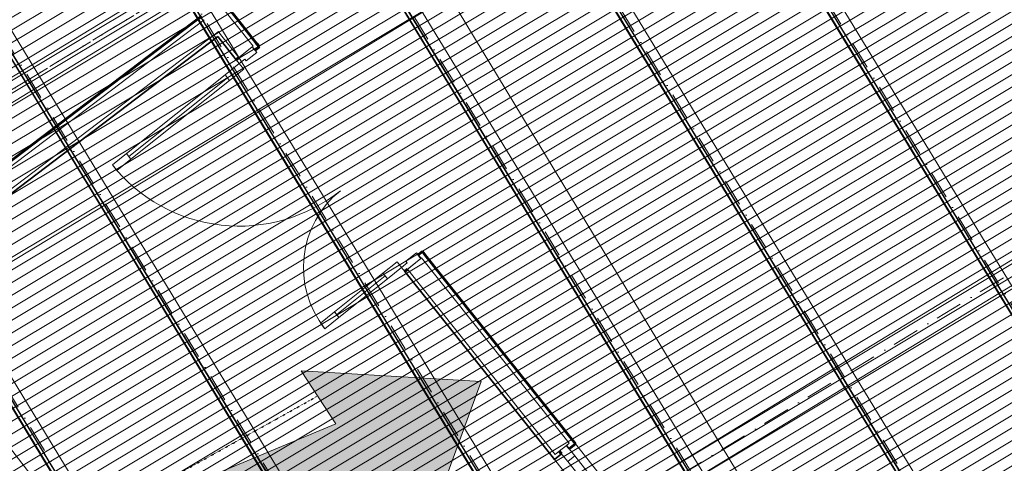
# Model space of a CAD drawing. Header units: millimetres. Extents: x -738537 to 1850049, y -250217 to 604013.
# Tile 201 of 204: x -143427 to -137968, y 490822 to 493279. Entities that reach past the tile are written whole.
import ezdxf

# ---------------------------------------------------------------- set-up
doc = ezdxf.new("R2010")
doc.units = ezdxf.units.MM
doc.header["$MEASUREMENT"] = 0
doc.set_wipeout_variables(frame=1)
for name, pattern in [('DOT', [0.25, 0, -0.25]), ('Dot & Dashed', [280, 150, -60.00000000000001, 0, -69.99999999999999]), ('Wipeout_Contour', [1000, 0, -1000])]:
    doc.linetypes.add(name, pattern=pattern)
for name, color, linetype, lineweight in [('0_Pen_No__1', 214, 'Continuous', 35), ('0_Pen_No__128', 9, 'Continuous', 0), ('0_Pen_No__2', 1, 'Continuous', 25), ('0_Pen_No__3', 30, 'Continuous', 15), ('0_Pen_No__41', 7, 'Continuous', 60), ('0_Pen_No__5', 4, 'Continuous', 5), ('0_Pen_No__6', 7, 'Continuous', 5), ('0_Pen_No__69', 255, 'Continuous', 20), ('0_Pen_No__8', 255, 'Continuous', 0), ('0_Pen_No__90', 255, 'Continuous', 20), ('A_SITE 3D_Pen_No__128', 9, 'Continuous', 0)]:
    doc.layers.add(name, color=color, linetype=linetype, lineweight=lineweight)
doc.layers.add('0_Pen_No__21', color=7, linetype='Continuous', lineweight=0, true_color=0x00ff4d)

msp = doc.modelspace()

# ---------------------------------------------------------------- hatches: boundary and pattern name
at = {"layer": '0_Pen_No__128', "linetype": 'Continuous', "lineweight": 0, "true_color": 0x2f2f2f}
msp.add_hatch(color=250, dxfattribs=at).paths.add_polyline_path([(-136587.0288535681, 492894.4048732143), (-139302.0256740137, 491203.6543902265), (-138929.5831995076, 490605.5885478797), (-136214.586379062, 492296.3390308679)])
at = {"layer": 'A_SITE 3D_Pen_No__128', "linetype": 'Continuous', "lineweight": 0}
h = msp.add_hatch(dxfattribs=at)
h.set_pattern_fill('PATTERN__PAVING', color=9, style=0, pattern_type=2)
h.set_pattern_definition([(0, (50185.62697898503, -15960.65989037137), (0, 400), [300, -100]), (0, (50485.62697898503, -15860.65989037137), (0, 400), [300, -100]), (0, (50385.62697898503, -15760.65989037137), (0, 400), [300, -100]), (0, (50285.62697898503, -15660.65989037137), (0, 400), [300, -100]), (90, (50385.62697898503, -15960.65989037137), (-400, 0), [300, -100]), (90, (50285.62697898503, -15860.65989037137), (-400, 0), [300, -100]), (90, (50185.62697898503, -15760.65989037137), (-400, 0), [300, -100]), (90, (50485.62697898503, -15660.65989037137), (-400, 0), [300, -100])])
edge = h.paths.add_edge_path()
edge.add_line((-141658.9293926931, 502906.4695418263), (-133859.9950531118, 489985.8820768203))
edge.add_line((-133859.9950531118, 489985.8820768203), (-135892.4492537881, 488936.9625801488))
edge.add_line((-135892.4492537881, 488936.9625801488), (-135447.9528253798, 485471.3004020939))
edge.add_line((-135447.9528253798, 485471.3004020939), (-132557.4978225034, 487200.5223492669))
edge.add_line((-132557.4978225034, 487200.5223492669), (-130811.4978724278, 484271.7852503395))
edge.add_line((-130811.4978724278, 484271.7852503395), (-126376.4927639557, 487704.942828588))
edge.add_line((-126376.4927639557, 487704.942828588), (-122397.6530312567, 482565.0172242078))
edge.add_line((-122397.6530312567, 482565.0172242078), (-128475.29806878, 477860.2845403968))
edge.add_arc((-127080.1570592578, 476557.3914522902), 1908.912998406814, 136.9582252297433, 163.5685497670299)
edge.add_line((-128911.1078554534, 477097.361837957), (-129104.1927279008, 476054.664263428))
edge.add_line((-129104.1927279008, 476054.664263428), (-128886.2914889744, 471446.3544810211))
edge.add_line((-128886.2914889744, 471446.3544810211), (-128671.8969748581, 470453.260833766))
edge.add_line((-128671.8969748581, 470453.260833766), (-127087.2195249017, 466132.5667483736))
edge.add_line((-127087.2195249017, 466132.5667483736), (-123461.5061781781, 461877.5054720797))
edge.add_arc((-122058.0420411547, 465862.571642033), 4224.980942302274, 250.598710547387, 274.2765838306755)
edge.add_line((-121742.980219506, 461649.354342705), (-120509.3880554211, 462059.6889993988))
edge.add_line((-120509.3880554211, 462059.6889993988), (-119169.5582814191, 462641.9551146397))
edge.add_line((-119169.5582814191, 462641.9551146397), (-117334.3877235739, 463681.5930941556))
edge.add_line((-117334.3877235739, 463681.5930941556), (-116655.3332468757, 464272.2579887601))
edge.add_line((-116655.3332468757, 464272.2579887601), (-115250.1654718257, 466224.7617648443))
edge.add_line((-115250.1654718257, 466224.7617648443), (-115382.675536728, 466316.6532873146))
edge.add_line((-115382.675536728, 466316.6532873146), (-116768.867495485, 464372.3078483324))
edge.add_line((-116768.867495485, 464372.3078483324), (-117416.7596665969, 463822.002719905))
edge.add_line((-117416.7596665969, 463822.002719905), (-119178.7780829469, 462845.9949843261))
edge.add_line((-119178.7780829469, 462845.9949843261), (-120570.1069556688, 462205.6794619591))
edge.add_line((-120570.1069556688, 462205.6794619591), (-121737.7188536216, 461826.2292595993))
edge.add_arc((-121985.1222943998, 465796.2847904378), 3977.756827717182, 250.6114960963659, 273.5659113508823, ccw=False)
edge.add_line((-123305.6256770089, 462044.1093951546), (-126795.2386001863, 466254.0045489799))
edge.add_line((-126795.2386001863, 466254.0045489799), (-128417.6412986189, 470541.8839182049))
edge.add_line((-128417.6412986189, 470541.8839182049), (-128658.5993877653, 471458.8567635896))
edge.add_line((-128658.5993877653, 471458.8567635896), (-128763.3248807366, 476165.610694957))
edge.add_line((-128763.3248807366, 476165.610694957), (-128607.6067542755, 476976.9995447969))
edge.add_arc((-126795.1373672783, 476447.5864265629), 1888.206431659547, 136.8095910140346, 163.7171839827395, ccw=False)
edge.add_line((-128171.7969676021, 477739.9222472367), (-127416.23583989, 478324.8055445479))
edge.add_line((-127416.23583989, 478324.8055445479), (-125872.2569375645, 477891.1987847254))
edge.add_line((-125872.2569375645, 477891.1987847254), (-121158.2987825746, 481540.2951820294))
edge.add_line((-121158.2987825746, 481540.2951820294), (-121946.7165571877, 482558.7852391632))
edge.add_line((-121946.7165571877, 482558.7852391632), (-121956.0473127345, 482551.5622589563))
edge.add_line((-121956.0473127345, 482551.5622589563), (-129459.6106460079, 492244.7793503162))
edge.add_line((-129459.6106460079, 492244.7793503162), (-133676.8141901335, 490076.262179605))
edge.add_line((-133676.8141901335, 490076.262179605), (-141537.6477579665, 502979.6757724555))
edge.add_line((-141537.6477579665, 502979.6757724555), (-141658.9293926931, 502906.4695418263))

# ---------------------------------------------------------------- linework, layer by layer
at = {"layer": '0_Pen_No__3', "color": 7, "linetype": 'Continuous', "lineweight": 15}
msp.add_lwpolyline([(-136587.0288535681, 492894.4048732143), (-139302.0256740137, 491203.6543902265), (-138929.5831995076, 490605.5885478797), (-136214.586379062, 492296.3390308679)], close=True, dxfattribs=at)

# ---------------------------------------------------------------- wipeouts: each hides what was drawn before it
at = {"color": 254, "linetype": 'Wipeout_Contour', "lineweight": 0, "ltscale": 4357763.73173579}
msp.add_wipeout([(-149231.65046013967, 495566.4134747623), (-151654.8573000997, 493828.075023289), (-149846.6964267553, 491292.221350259), (-147885.45595578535, 492689.70368699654), (-147704.86051711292, 492818.3870913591), (-142494.99402362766, 485532.14447194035), (-141870.404024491, 485853.31811416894), (-149134.4840580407, 495438.28479286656)], dxfattribs=at)

# ---------------------------------------------------------------- next in the draw order: hatches: boundary and pattern name
at = {"layer": '0_Pen_No__128', "linetype": 'Continuous', "lineweight": 0, "true_color": 0x2f2f2f}
h = msp.add_hatch(color=250, dxfattribs=at)
h.paths.add_polyline_path([(-145028.5977082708, 496009.4049909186), (-147092.2409881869, 494411.9293641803), (-144971.6980938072, 491672.5798426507), (-142908.0548138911, 493270.0554693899)])
h.paths.add_polyline_path([(-145038.810774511, 492438.3902504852), (-146441.9033578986, 494250.926562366), (-145209.1961270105, 495205.1708231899), (-143806.1035436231, 493392.6345113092)], flags=0)
h = msp.add_hatch(color=250, dxfattribs=at)
h.paths.add_polyline_path([(-140045.3218456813, 489571.933578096), (-142374.3848154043, 492580.6525003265), (-144438.0281153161, 490983.1768581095), (-141720.1989552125, 487472.2438658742), (-139656.5556553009, 489069.7195080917)])
h.paths.add_polyline_path([(-141780.24318318, 488228.9230985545), (-143787.6904966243, 490822.174030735), (-142554.98322913, 491776.4183198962), (-140547.5359156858, 489183.1673877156)], flags=0)

# ---------------------------------------------------------------- next in the draw order: linework, layer by layer
at = {"layer": '0_Pen_No__3', "color": 7, "linetype": 'Continuous', "lineweight": 15}
for points in [[(-145028.5977082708, 496009.4049909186), (-147092.2409881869, 494411.9293641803), (-144971.6980938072, 491672.5798426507), (-142908.0548138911, 493270.0554693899)], [(-140045.3218456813, 489571.933578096), (-142374.3848154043, 492580.6525003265), (-144438.0281153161, 490983.1768581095), (-141720.1989552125, 487472.2438658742), (-139656.5556553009, 489069.7195080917)], [(-141780.24318318, 488228.9230985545), (-143787.6904966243, 490822.174030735), (-142554.98322913, 491776.4183198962), (-140547.5359156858, 489183.1673877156)]]:
    msp.add_lwpolyline(points, close=True, dxfattribs=at)

# ---------------------------------------------------------------- next in the draw order: wipeouts: each hides what was drawn before it
at = {"color": 254, "linetype": 'Wipeout_Contour', "lineweight": 0, "ltscale": 2169649.583975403}
msp.add_wipeout([(-139795.3998179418, 492642.42939212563), (-139232.03755564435, 491717.69013477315), (-139215.1814380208, 491786.1256052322), (-139752.69968579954, 492668.4428254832)], dxfattribs=at)

# ---------------------------------------------------------------- next in the draw order: linework, layer by layer
at = {"layer": '0_Pen_No__3', "color": 7, "linetype": 'Continuous', "lineweight": 15}
for points in [[(-139752.6996857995, 492668.4428254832), (-139795.3998179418, 492642.4293921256)], [(-139215.1814380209, 491786.1256052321), (-139752.6996857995, 492668.4428254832)], [(-139795.3998179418, 492642.4293921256), (-139232.0375556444, 491717.6901347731)]]:
    msp.add_lwpolyline(points, dxfattribs=at)

# ---------------------------------------------------------------- next in the draw order: wipeouts: each hides what was drawn before it
at = {"color": 254, "linetype": 'Wipeout_Contour', "lineweight": 0, "ltscale": 2168686.363240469}
msp.add_wipeout([(-139232.0375556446, 491717.6901347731), (-136630.36053420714, 493279.4466280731), (-136656.37452154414, 493322.1476725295), (-139215.18143802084, 491786.12560523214)], dxfattribs=at)

# ---------------------------------------------------------------- next in the draw order: linework, layer by layer
at = {"layer": '0_Pen_No__3', "color": 7, "linetype": 'Continuous', "lineweight": 15}
for points in [[(-136656.3745215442, 493322.1476725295), (-139215.1814380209, 491786.1256052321)], [(-139232.0375556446, 491717.6901347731), (-136630.3605342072, 493279.4466280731)]]:
    msp.add_lwpolyline(points, dxfattribs=at)

# ---------------------------------------------------------------- next in the draw order: wipeouts: each hides what was drawn before it
at = {"color": 254, "linetype": 'Wipeout_Contour', "lineweight": 0, "ltscale": 3274114.801400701}
msp.add_wipeout([(-149340.69628907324, 495713.1732858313), (-141882.9420496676, 485858.26028435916), (-134439.8966987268, 489683.8773511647), (-140343.81723151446, 499374.95509745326), (-143093.85045132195, 497699.8365008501), (-144273.55745379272, 499635.66845030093)], dxfattribs=at)

# ---------------------------------------------------------------- next in the draw order: hatches: boundary and pattern name
at = {"layer": '0_Pen_No__128', "linetype": 'Continuous', "lineweight": 0}
h = msp.add_hatch(dxfattribs=at)
h.set_pattern_fill('PATTERN__TILES_ANGLED', color=9, style=0, pattern_type=2)
h.set_pattern_definition([(31.22252268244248, (-141305.8923864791, 493150.9151897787), (-207345.283489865, 342064.2241078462), []), (121.2225226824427, (-141305.8923864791, 493150.9151897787), (342064.2241078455, 207345.2834898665), [])])
h.paths.add_polyline_path([(-149340.6962890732, 495713.1732858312), (-141882.9420496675, 485858.2602843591), (-134439.8966987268, 489683.8773511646), (-140343.8172315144, 499374.9550974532), (-143093.8504513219, 497699.83650085), (-144273.5574537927, 499635.6684503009)])

# ---------------------------------------------------------------- next in the draw order: linework, layer by layer
at = {"layer": '0_Pen_No__1', "color": 7, "linetype": 'Continuous', "lineweight": 35}
for p, q in [((-142137.4379441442, 493129.8374361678), (-142121.8527864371, 493110.2891328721)), ((-141202.3810898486, 491956.9480064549), (-141217.9662475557, 491976.4963097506)), ((-140396.1176991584, 490921.5455333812), (-140380.5325414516, 490901.9972300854)), ((-140474.3109123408, 490859.2092865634), (-140461.8427861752, 490843.5715207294)), ((-140474.3109123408, 490859.2092865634), (-140461.8427861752, 490843.5715207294)), ((-140422.7461795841, 490874.7418361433), (-140461.8427861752, 490843.5715207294)), ((-140422.7461795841, 490874.7418361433), (-140461.8427861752, 490843.5715207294))]:
    msp.add_line(p, q, dxfattribs=at)
for points in [[(-145289.8991019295, 490940.3268160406), (-142329.0216414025, 493185.6707837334)], [(-142329.0216414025, 493185.6707837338), (-142227.3580765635, 493058.1488160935)], [(-141292.3022087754, 491885.2589582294), (-140474.3113117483, 490859.2098631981)]]:
    msp.add_lwpolyline(points, dxfattribs=at)
at = {"layer": '0_Pen_No__2', "color": 7, "linetype": 'DOT', "lineweight": 25}
msp.add_line((-144399.4339768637, 489731.2077414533), (-141779.5448542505, 491192.7711175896), dxfattribs=at)
at = {"layer": '0_Pen_No__21', "color": 100, "linetype": 'Continuous', "lineweight": 0, "true_color": 0x00ff4d}
for p, q in [((-142245.8501424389, 493273.8434165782), (-142308.2039252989, 493352.0585498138)), ((-142403.8498847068, 493279.5294783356), (-145362.4082107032, 491035.9419061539)), ((-142235.1926126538, 493260.4765682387), (-142245.8501424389, 493273.8434165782)), ((-142341.4917178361, 493201.3143451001), (-142325.5514552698, 493213.4010623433)), ((-142341.4917178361, 493201.3143451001), (-142325.5514552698, 493213.4010623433)), ((-142325.5514552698, 493213.4010623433), (-142313.3814418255, 493198.140321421)), ((-142133.5274066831, 493132.9544677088), (-142235.1926126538, 493260.4765682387)), ((-145301.9833925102, 490956.262513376), (-142341.4917178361, 493201.3143451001)), ((-142313.3814418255, 493198.140321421), (-142211.7206198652, 493070.6182208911)), ((-142211.7206198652, 493070.6182208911), (-142137.4379441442, 493129.8374361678)), ((-142211.7206198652, 493070.6182208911), (-142137.4379441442, 493129.8374361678)), ((-142211.7206198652, 493070.6182208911), (-142137.4379441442, 493129.8374361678)), ((-142133.5274066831, 493132.9544677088), (-142137.4379441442, 493129.8374361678)), ((-141276.6637655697, 491897.7244071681), (-141202.3810898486, 491956.9480064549)), ((-141276.6637655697, 491897.7244071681), (-141202.3810898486, 491956.9480064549)), ((-141276.6637655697, 491897.7244071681), (-141202.3810898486, 491956.9480064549)), ((-141198.4705523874, 491960.0650379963), (-141202.3810898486, 491956.9480064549)), ((-140380.4799333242, 490934.0136595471), (-141198.4705523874, 491960.0650379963)), ((-141276.6637655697, 491897.7244071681), (-140458.6731465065, 490871.677412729)), ((-140435.2143057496, 490890.3796019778), (-140396.1176991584, 490921.5455333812)), ((-140435.2143057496, 490890.3796019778), (-140396.1176991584, 490921.5455333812)), ((-140435.2143057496, 490890.3796019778), (-140396.1176991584, 490921.5455333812)), ((-140380.4799333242, 490934.0136595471), (-140396.1176991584, 490921.5455333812)), ((-140458.6731465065, 490871.677412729), (-140435.2143057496, 490890.3796019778))]:
    msp.add_line(p, q, dxfattribs=at)
at = {"layer": '0_Pen_No__3', "color": 7, "linetype": 'Continuous', "lineweight": 15}
for p, q in [((-140345.3464723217, 490930.0505139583), (-139753.1455515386, 490187.2193727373)), ((-140461.8427861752, 490843.5715207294), (-139863.4078023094, 490092.9236885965))]:
    msp.add_line(p, q, dxfattribs=at)
for centre, radius, start, end in [((-142209.9036927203, 493036.2548624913), 899.9999999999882, 218.5626909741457, 308.56269097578), ((-141309.7565962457, 491907.1529163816), 544.0000000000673, 128.56269097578, 218.5626909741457)]:
    msp.add_arc(centre, radius, start, end, dxfattribs=at)
at = {"layer": '0_Pen_No__41', "color": 7, "linetype": 'Continuous', "lineweight": 60}
for p, q in [((-142121.8527864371, 493110.2891328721), (-142098.3939456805, 493128.9913221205)), ((-142121.8527864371, 493110.2891328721), (-142098.3939456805, 493128.9913221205)), ((-142113.9791033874, 493148.5396254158), (-142098.3939456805, 493128.9913221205)), ((-142113.9791033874, 493148.5396254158), (-142098.3939456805, 493128.9913221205)), ((-142227.3583856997, 493058.1500947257), (-142211.7206198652, 493070.6182208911)), ((-142227.3583856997, 493058.1500947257), (-142211.7206198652, 493070.6182208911)), ((-142227.3583856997, 493058.1500947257), (-142211.7206198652, 493070.6182208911)), ((-141217.9662475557, 491976.4963097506), (-141194.5074067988, 491995.1941149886)), ((-141217.9662475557, 491976.4963097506), (-141194.5074067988, 491995.1941149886)), ((-141178.9222490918, 491975.6458116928), (-141194.5074067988, 491995.1941149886)), ((-141178.9222490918, 491975.6458116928), (-141194.5074067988, 491995.1941149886)), ((-141292.301531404, 491885.2606650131), (-141276.6637655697, 491897.7244071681)), ((-141292.301531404, 491885.2606650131), (-141276.6637655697, 491897.7244071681)), ((-141292.301531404, 491885.2606650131), (-141276.6637655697, 491897.7244071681)), ((-140380.5325414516, 490901.9972300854), (-140345.3464723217, 490930.0505139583)), ((-140380.5325414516, 490901.9972300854), (-140345.3464723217, 490930.0505139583)), ((-140360.9316300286, 490949.5988172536), (-140345.3464723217, 490930.0505139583)), ((-140360.9316300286, 490949.5988172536), (-140345.3464723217, 490930.0505139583)), ((-140435.2143057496, 490890.3796019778), (-140422.7461795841, 490874.7418361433))]:
    msp.add_line(p, q, dxfattribs=at)
for points in [[(-142215.6422908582, 493276.0595157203), (-143276.84758194, 494607.1852440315)], [(-142419.4369136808, 493299.0834251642), (-145377.5143622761, 491055.8628111)], [(-142113.9787341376, 493148.5375582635), (-142215.6422908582, 493276.0595157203)], [(-140360.9319584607, 490949.5985917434), (-141178.9228608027, 491975.6476934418)]]:
    msp.add_lwpolyline(points, dxfattribs=at)
at = {"layer": '0_Pen_No__5', "color": 7, "linetype": 'Dot & Dashed', "lineweight": 5}
msp.add_line((-135238.7676213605, 497907.1770905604), (-150877.1209131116, 488380.1038965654), dxfattribs=at)
at = {"layer": '0_Pen_No__6', "color": 7, "linetype": 'Continuous', "lineweight": 5}
for p, q in [((-135821.438412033, 488227.5244407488), (-151992.4096103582, 514771.6025542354)), ((-135768.0331071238, 488260.0595939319), (-151939.004305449, 514804.1377074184)), ((-135840.2720043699, 488216.0507900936), (-152011.2432026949, 514760.12890358)), ((-135838.3886451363, 488217.1981551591), (-152009.3598434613, 514761.2762686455)), ((-135836.7065882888, 488218.2228843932), (-152007.6777866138, 514762.3009978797)), ((-135823.3217712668, 488226.3770756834), (-151994.2929695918, 514770.4551891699)), ((-136622.0357499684, 487739.7909267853), (-152793.0069482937, 514283.869040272)), ((-136694.2746472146, 487695.782122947), (-152865.2458455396, 514239.8602364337)), ((-136692.3912879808, 487696.9294880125), (-152863.362486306, 514241.0076014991)), ((-136690.7092311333, 487697.9542172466), (-152861.6804294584, 514242.0323307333)), ((-136677.3244141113, 487706.1084085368), (-152848.2956124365, 514250.1865220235)), ((-136675.4410548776, 487707.2557736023), (-152846.4122532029, 514251.3338870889)), ((-137476.0383928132, 487219.5222596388), (-153647.7087195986, 513764.747967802)), ((-137548.2772900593, 487175.5134558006), (-153719.9476168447, 513720.7391639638)), ((-137546.3939308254, 487176.6608208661), (-153718.0642576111, 513721.8865290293)), ((-137544.711873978, 487177.6855501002), (-153716.3822007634, 513722.9112582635)), ((-137531.327056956, 487185.8397413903), (-153702.9973837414, 513731.0654495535)), ((-137529.4436977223, 487186.9871064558), (-153701.1140245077, 513732.2128146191)), ((-138330.0410356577, 486699.2535924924), (-154501.7113624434, 513244.4793006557)), ((-138402.2799329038, 486655.2447886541), (-154573.9502596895, 513200.4704968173)), ((-138400.3965736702, 486656.3921537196), (-154572.0669004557, 513201.6178618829)), ((-138398.7145168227, 486657.4168829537), (-154570.3848436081, 513202.6425911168)), ((-138385.3296998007, 486665.5710742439), (-154557.0000265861, 513210.7967824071)), ((-138383.446340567, 486666.7184393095), (-154555.1166673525, 513211.9441474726)), ((-139184.0436785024, 486178.984925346), (-155355.714005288, 512724.2106335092)), ((-139256.2825757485, 486134.9761215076), (-155427.9529025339, 512680.2018296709)), ((-139254.3992165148, 486136.1234865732), (-155426.0695433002, 512681.3491947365)), ((-139252.7171596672, 486137.1482158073), (-155424.3874864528, 512682.3739239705)), ((-139239.3323426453, 486145.3024070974), (-155411.0026694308, 512690.5281152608)), ((-139237.4489834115, 486146.449772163), (-155409.1193101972, 512691.6754803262)), ((-140110.2852185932, 485614.7074543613), (-156281.9555453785, 512159.9331625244)), ((-140108.4018593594, 485615.8548194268), (-156280.0721861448, 512161.0805275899)), ((-140106.7198025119, 485616.8795486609), (-156278.3901292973, 512162.1052568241)), ((-140093.33498549, 485625.033739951), (-156265.0053122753, 512170.2594481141)), ((-140091.4516262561, 485626.1811050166), (-156263.1219530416, 512171.4068131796)), ((-140038.0463213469, 485658.7162581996), (-156209.7166481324, 512203.9419663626)), ((-142137.4379441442, 493129.8374361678), (-142227.3583856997, 493058.1500947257)), ((-142171.1466016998, 493051.8064313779), (-142112.501691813, 493098.5575204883)), ((-142112.501691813, 493098.5575204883), (-142137.4379441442, 493129.8374361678)), ((-142227.3583856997, 493058.1500947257), (-142209.9056394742, 493036.2563457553)), ((-142209.9056394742, 493036.2563457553), (-142178.6257237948, 493061.1882140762)), ((-142178.6257237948, 493061.1882140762), (-142171.1466016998, 493051.8064313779)), ((-142288.0944686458, 492973.9157149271), (-142209.9056394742, 493036.2563457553)), ((-142184.9693871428, 493004.9764300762), (-142263.162600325, 492942.6401832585)), ((-142209.9056394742, 493036.2563457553), (-142184.9693871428, 493004.9764300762)), ((-142822.9788347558, 492521.9198373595), (-142275.6307264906, 492958.2779490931)), ((-142263.162600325, 492942.6401832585), (-142288.0944686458, 492973.9157149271)), ((-142913.6357900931, 492475.2213563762), (-142835.4469609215, 492537.5576031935)), ((-142810.5107085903, 492506.2820715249), (-142888.7039217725, 492443.9458247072)), ((-142835.4469609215, 492537.5576031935), (-142810.5107085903, 492506.2820715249)), ((-142888.7039217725, 492443.9458247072), (-142913.6357900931, 492475.2213563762)), ((-141292.301531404, 491885.2606650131), (-141202.3810898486, 491956.9480064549)), ((-141227.3173421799, 491988.2235381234), (-141285.957868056, 491941.4724490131)), ((-141202.3810898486, 491956.9480064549), (-141227.3173421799, 491988.2235381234)), ((-141334.6905299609, 491938.4299456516), (-141412.8837431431, 491876.0936988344)), ((-141387.9474908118, 491844.8137831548), (-141309.7586616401, 491907.1544139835)), ((-141309.7586616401, 491907.1544139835), (-141334.6905299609, 491938.4299456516)), ((-141278.4787459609, 491932.0862823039), (-141309.7586616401, 491907.1544139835)), ((-141309.7586616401, 491907.1544139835), (-141292.301531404, 491885.2606650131)), ((-141285.957868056, 491941.4724490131), (-141278.4787459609, 491932.0862823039)), ((-141669.4009717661, 491646.0164381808), (-141400.4156169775, 491860.4559329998)), ((-141412.8837431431, 491876.0936988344), (-141387.9474908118, 491844.8137831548)), ((-141681.864713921, 491661.6542040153), (-141760.0579271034, 491599.3179571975)), ((-141735.1260587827, 491568.038041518), (-141656.9328456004, 491630.3742883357)), ((-141656.9328456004, 491630.3742883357), (-141681.864713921, 491661.6542040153)), ((-141760.0579271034, 491599.3179571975), (-141735.1260587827, 491568.038041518)), ((-142671.2832997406, 489867.1427583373), (-143619.3475135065, 491084.6394959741)), ((-140349.366610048, 490862.9006234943), (-140396.1176991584, 490921.5455333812)), ((-140435.2143057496, 490890.3796019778), (-140388.4632166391, 490831.7346920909)), ((-140388.4632166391, 490831.7346920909), (-140349.366610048, 490862.9006234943)), ((-139819.5019360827, 490198.2626954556), (-140349.366610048, 490862.9006234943)), ((-140388.4632166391, 490831.7346920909), (-139858.5985426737, 490167.0967640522))]:
    msp.add_line(p, q, dxfattribs=at)
at = {"layer": '0_Pen_No__6', "color": 7, "linetype": 'Dot & Dashed', "lineweight": 5}
for p, q in [((-135813.5693519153, 488232.3183666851), (-151984.5405502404, 514776.3964801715)), ((-136667.57199476, 487712.0496995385), (-152838.5431930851, 514256.127813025)), ((-137521.5746376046, 487191.7810323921), (-153693.2449643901, 513737.0067405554)), ((-138375.5772804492, 486671.5123652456), (-154547.2476072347, 513216.7380734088)), ((-139229.5799232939, 486151.2436980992), (-155401.2502500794, 512696.4694062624)), ((-140083.5825661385, 485630.9750309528), (-156255.252892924, 512176.2007391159))]:
    msp.add_line(p, q, dxfattribs=at)
at = {"layer": '0_Pen_No__6', "color": 7, "linetype": 'Continuous', "lineweight": 5}
for points in [[(-142835.4449371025, 492537.5584101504), (-142288.0963482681, 492973.9178059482), (-142275.6289369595, 492958.2792748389), (-142822.9775257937, 492521.9198790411)], [(-142822.9775257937, 492521.9198790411), (-142275.6289369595, 492958.2792748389), (-142263.1615256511, 492942.6407437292), (-142810.5101144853, 492506.2813479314)], [(-141669.3993981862, 491646.0149164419), (-141400.4166631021, 491860.4543909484), (-141412.8840744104, 491876.0929220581), (-141681.8668094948, 491661.6534475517)], [(-141656.9319868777, 491630.3763853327), (-141387.9492517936, 491844.8158598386), (-141400.4166631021, 491860.4543909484), (-141669.3993981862, 491646.0149164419)]]:
    msp.add_lwpolyline(points, close=True, dxfattribs=at)
at = {"layer": '0_Pen_No__69', "color": 255, "linetype": 'Dot & Dashed', "lineweight": 20}
for p, q in [((-138011.2713370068, 496218.2157920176), (-148798.4114283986, 489643.6277614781)), ((-136059.628988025, 493016.0928104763), (-146846.769079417, 486441.5047799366))]:
    msp.add_line(p, q, dxfattribs=at)
at = {"layer": '0_Pen_No__90', "color": 255, "linetype": 'Continuous', "lineweight": 20}
for p, q in [((-138042.4976152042, 496269.4497607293), (-148811.8443359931, 489705.7065027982)), ((-137980.0450588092, 496166.9818233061), (-148749.3917795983, 489603.2385653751)), ((-136090.8552662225, 493067.3267791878), (-146860.2019870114, 486503.5835212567)), ((-136028.4027098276, 492964.8588417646), (-146797.7494306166, 486401.1155838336))]:
    msp.add_line(p, q, dxfattribs=at)

# ---------------------------------------------------------------- next in the draw order: wipeouts: each hides what was drawn before it
at = {"color": 254, "linetype": 'Wipeout_Contour', "lineweight": 0, "ltscale": 2168335.033900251}
msp.add_wipeout([(-134239.34551128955, 490017.7985977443), (-138009.46139644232, 496206.3111057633), (-138107.6717022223, 496146.48021208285), (-134337.5558170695, 489957.967704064)], dxfattribs=at)
at = {"color": 254, "linetype": 'Wipeout_Contour', "lineweight": 0, "ltscale": 2162656.721291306}
msp.add_wipeout([(-145988.1567082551, 491286.677741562), (-141949.31795159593, 485957.4341660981), (-141857.66504636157, 486026.89455021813), (-145896.50380302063, 491356.1381256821)], dxfattribs=at)

# ---------------------------------------------------------------- next in the draw order: wipeouts: each hides what was drawn before it
at = {"color": 254, "linetype": 'Wipeout_Contour', "lineweight": 0, "ltscale": 2168245.392708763}
msp.add_wipeout([(-134337.55581706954, 489957.96770406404), (-138107.67170222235, 496146.4802120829), (-138205.88200800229, 496086.64931840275), (-134435.7661228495, 489898.1368103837)], dxfattribs=at)
at = {"color": 254, "linetype": 'Wipeout_Contour', "lineweight": 0, "ltscale": 2162784.468033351}
msp.add_wipeout([(-145896.50380302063, 491356.138125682), (-141857.66504636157, 486026.8945502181), (-141766.0121411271, 486096.35493433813), (-145804.85089778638, 491425.5985098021)], dxfattribs=at)

# ---------------------------------------------------------------- next in the draw order: wipeouts: each hides what was drawn before it
at = {"color": 254, "linetype": 'Wipeout_Contour', "lineweight": 0, "ltscale": 2168155.845409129}
msp.add_wipeout([(-134435.76612284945, 489898.13681038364), (-138205.88200800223, 496086.6493184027), (-138304.09231378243, 496026.8184247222), (-134533.9764286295, 489838.3059167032)], dxfattribs=at)
at = {"color": 254, "linetype": 'Wipeout_Contour', "lineweight": 0, "ltscale": 2162912.305063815}
msp.add_wipeout([(-145804.85089778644, 491425.5985098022), (-141766.01214112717, 486096.35493433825), (-141674.35923589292, 486165.81531845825), (-145713.1979925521, 491495.0588939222)], dxfattribs=at)

# ---------------------------------------------------------------- next in the draw order: hatches: boundary and pattern name
at = {"layer": '0_Pen_No__6', "linetype": 'Continuous', "lineweight": 5}
h = msp.add_hatch(dxfattribs=at)
h.set_pattern_fill('PLYWOOD', style=0, pattern_type=2)
h.set_pattern_definition([(30.91126154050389, (-145540.3776186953, 496948.7634278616), (-30.82259496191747, 51.47783917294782), [])])
h.paths.add_polyline_path([(-140835.3061434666, 501013.9514633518, -0.1222409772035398), (-144380.8132305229, 499067.7955985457, -0.03485579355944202), (-146392.9357978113, 498761.9408763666, 0.03812265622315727), (-148405.0583650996, 498456.0861541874, 0.1400122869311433), (-152230.0876134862, 496141.2921925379), (-144272.4376745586, 483079.0797844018), (-133797.0116037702, 489460.829753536)])
at = {"layer": '0_Pen_No__8', "linetype": 'Continuous', "lineweight": 0, "true_color": 0xffffff}
msp.add_hatch(color=7, dxfattribs=at).paths.add_polyline_path([(-140867.8774176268, 491275.621458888), (-141867.1660471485, 491334.9196127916), (-141674.9700848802, 491041.4388507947), (-142892.1887605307, 490533.4009832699), (-142357.3549068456, 489716.7165687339), (-141405.1377320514, 490629.4083191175), (-141212.9417697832, 490335.9275571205)])

# ---------------------------------------------------------------- next in the draw order: linework, layer by layer
at = {"layer": '0_Pen_No__3', "color": 7, "linetype": 'Continuous', "lineweight": 15}
msp.add_lwpolyline([(-140867.8774176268, 491275.621458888), (-141867.1660471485, 491334.9196127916), (-141674.9700848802, 491041.4388507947), (-142892.1887605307, 490533.4009832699), (-142357.3549068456, 489716.7165687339), (-141405.1377320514, 490629.4083191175), (-141212.9417697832, 490335.9275571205)], close=True, dxfattribs=at)
at = {"layer": '0_Pen_No__5', "color": 7, "linetype": 'Dot & Dashed', "lineweight": 5}
msp.add_line((-135238.7668970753, 497907.1761126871), (-150877.1203108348, 488380.1033862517), dxfattribs=at)

doc.saveas('drawing.dxf')
